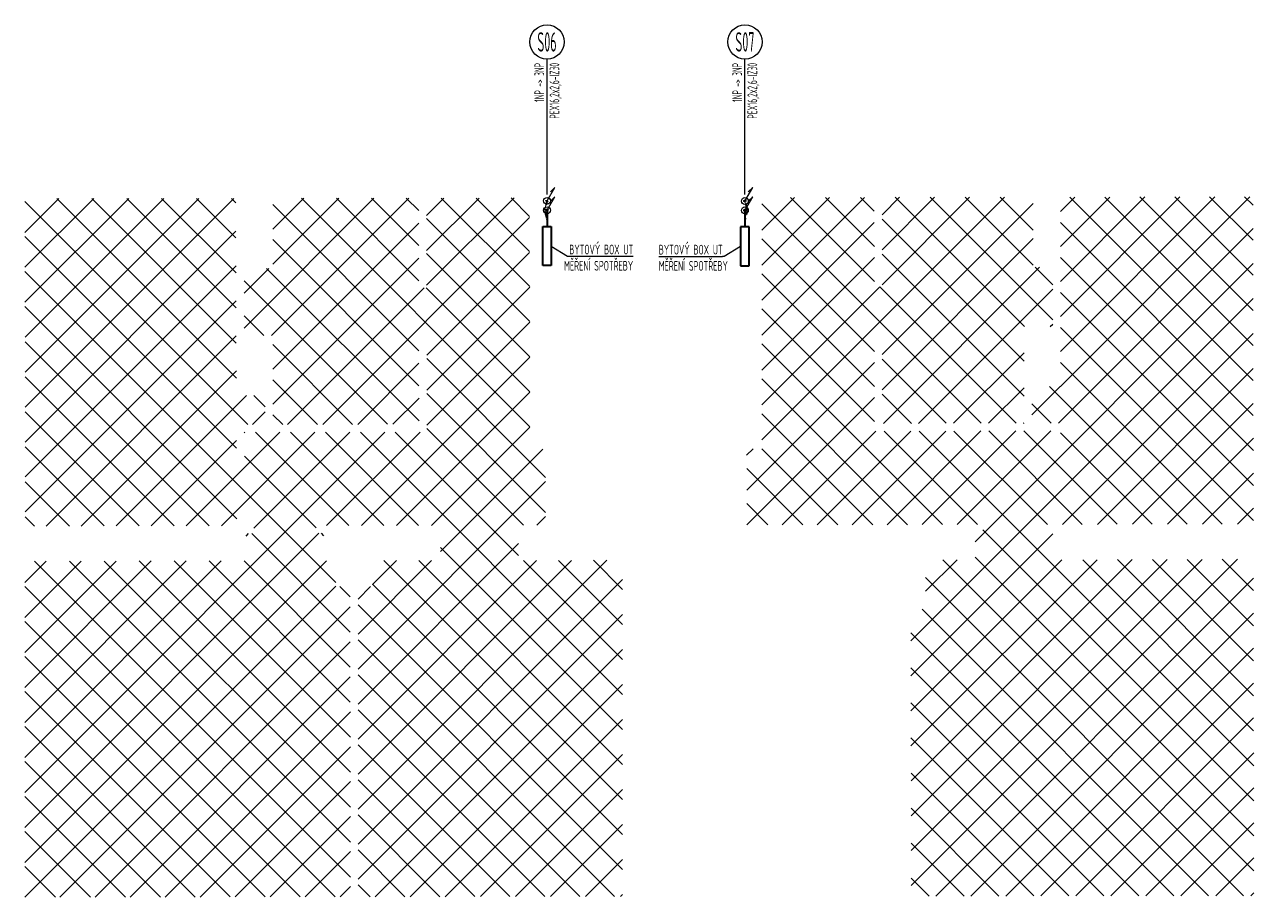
# Model space of a CAD drawing. Header units: millimetres. Extents: x 60394 to 199354, y 20895 to 166073.
# Tile 179 of 256: x 106666 to 122561, y 40215 to 51408. Entities that reach past the tile are written whole.
import ezdxf
from ezdxf.enums import TextEntityAlignment as Align

# ---------------------------------------------------------------- set-up
doc = ezdxf.new("R2010")
doc.units = ezdxf.units.MM
doc.linetypes.add('ČÁRKOVANÁ', pattern=[0.75, 0.5, -0.25])
for name, color, linetype, lineweight in [('JS_VYT_POPIS - OBECNĚ', 7, 'Continuous', 5), ('UT_IZOLACE - TEPELNÁ', 6, 'IZOLACE TEPELNA', 5), ('UT_KOTY - DIMENZE', 7, 'Continuous', 5), ('UT_POTRUBI - PŘÍVOD', 1, 'Continuous', 35), ('UT_POTRUBI - ZPÁTEČKA', 5, 'Continuous', 35), ('VZT_50 POPIS - OBECNE', 7, 'Continuous', 5), ('VZT_KOTY - DIMENZE', 7, 'Continuous', 5)]:
    doc.layers.add(name, color=color, linetype=linetype, lineweight=lineweight)
doc.styles.add('ISOCP 2.5', font='isocp.shx', dxfattribs={"width": 0.6, "height": 2.5})
doc.styles.get("Standard").update_dxf_attribs({"font": 'arial.ttf'})
doc.styles.add('VZT_POPIS', font='isocp.shx', dxfattribs={"width": 0.6, "height": 125})
doc.linetypes.add('IZOLACE TEPELNA', pattern='A,12.7,-1.5,["T",Standard,S=2.54,R=0,X=0,Y=-1.27],-3', length=17.2)

msp = doc.modelspace()

# ---------------------------------------------------------------- linework, layer by layer
at = {"layer": 'JS_VYT_POPIS - OBECNĚ'}
for p, q in [((113369, 49231), (113369, 50968)), ((115909, 49231), (115909, 50968))]:
    msp.add_line(p, q, dxfattribs=at)
for centre in [(113369, 51188), (115909, 51188)]:
    msp.add_circle(centre, 220, dxfattribs=at)
at = {"layer": 'UT_IZOLACE - TEPELNÁ', "ltscale": 10}
for centre in [(113369, 49149), (115908, 49146), (113369, 49029), (115908, 49026)]:
    msp.add_circle(centre, 44, dxfattribs=at)
at = {"layer": 'UT_POTRUBI - PŘÍVOD', "linetype": 'Continuous'}
for p, q in [((113369, 49019), (113369, 48818)), ((115908, 49016), (115909, 48815)), ((113314, 48318), (113314, 48818)), ((113314, 48818), (113424, 48818)), ((113424, 48818), (113424, 48318)), ((115854, 48815), (115854, 48315)), ((115964, 48815), (115854, 48815)), ((115964, 48315), (115964, 48815)), ((113424, 48318), (113314, 48318)), ((115854, 48315), (115964, 48315))]:
    msp.add_line(p, q, dxfattribs=at)
for centre in [(113369, 49029), (115908, 49026)]:
    msp.add_circle(centre, 10, dxfattribs=at)
at = {"layer": 'UT_POTRUBI - ZPÁTEČKA', "linetype": 'ČÁRKOVANÁ', "ltscale": 3}
for p, q in [((113367, 49139), (113340, 49040)), ((115911, 49136), (115937, 49038)), ((113340, 49018), (113367, 48916)), ((115937, 49015), (115910, 48914))]:
    msp.add_line(p, q, dxfattribs=at)
for centre in [(113369, 49149), (115908, 49146)]:
    msp.add_circle(centre, 10, dxfattribs=at)
for centre, start, end in [((113383, 49029), 165, 195), ((115895, 49026), 345, 15), ((113325, 48905), 0, 15), ((115953, 48902), 165, 180)]:
    msp.add_arc(centre, 44, start, end, dxfattribs=at)
at = {"layer": 'VZT_50 POPIS - OBECNE'}
for p, q in [((113369, 49149), (113469, 49322)), ((113469, 49322), (113412, 49265)), ((115909, 49146), (116009, 49319)), ((116009, 49319), (115952, 49263)), ((113369, 49029), (113469, 49202)), ((113469, 49202), (113412, 49145)), ((115909, 49026), (116009, 49199)), ((116009, 49199), (115952, 49143))]:
    msp.add_line(p, q, dxfattribs=at)
at = {"layer": 'VZT_50 POPIS - OBECNE', "color": 1, "linetype": 'Continuous'}
for p, q in [((109528, 46279), (106666, 49141)), ((106667, 48744), (107103, 49180)), ((106667, 48296), (107552, 49180)), ((106668, 47847), (108001, 49180)), ((106669, 47399), (108450, 49180)), ((106670, 46951), (108899, 49180)), ((106670, 46503), (109348, 49180)), ((109382, 46874), (107076, 49180)), ((109381, 47325), (107525, 49180)), ((109380, 47775), (107974, 49180)), ((109379, 48225), (108423, 49180)), ((109377, 48675), (108872, 49180)), ((109376, 49125), (109321, 49180)), ((109481, 47517), (111147, 49183)), ((109834, 47421), (111597, 49184)), ((109849, 48784), (110248, 49182)), ((109850, 48335), (110697, 49182)), ((113150, 46249), (110218, 49182)), ((111724, 48124), (110666, 49182)), ((111724, 48574), (111114, 49183)), ((111723, 49024), (111563, 49184)), ((111824, 48065), (112946, 49186)), ((111824, 48962), (112046, 49185)), ((111824, 48513), (112496, 49185)), ((113147, 48049), (112011, 49185)), ((113146, 48499), (112459, 49185)), ((113145, 48949), (112908, 49186)), ((116125, 48324), (116993, 49193)), ((116125, 48773), (116544, 49192)), ((116126, 47876), (117443, 49193)), ((116127, 46081), (119242, 49196)), ((117570, 48116), (116494, 49192)), ((117570, 48565), (116942, 49192)), ((117569, 49015), (117391, 49193)), ((117669, 48970), (117893, 49194)), ((117670, 48522), (118343, 49195)), ((117670, 48073), (118792, 49195)), ((119496, 47537), (117839, 49194)), ((119859, 47622), (118287, 49195)), ((119609, 48322), (118735, 49195)), ((119608, 48771), (119184, 49196)), ((119958, 47218), (121941, 49201)), ((119958, 46769), (122390, 49201)), ((119958, 47667), (121491, 49200)), ((119958, 48116), (121041, 49199)), ((119958, 49014), (120142, 49198)), ((119958, 48565), (120591, 49198)), ((122433, 46845), (120080, 49197)), ((122432, 47295), (120529, 49198)), ((122432, 47744), (120977, 49199)), ((122431, 48194), (121425, 49200)), ((122431, 48643), (121873, 49200)), ((122430, 49093), (122322, 49201)), ((111725, 47225), (109849, 49101)), ((118941, 46296), (116125, 49112)), ((117671, 47176), (119608, 49113)), ((109851, 46989), (111723, 48861)), ((110490, 46281), (113145, 48936)), ((113147, 47599), (111824, 48923)), ((116126, 47427), (117569, 48870)), ((119491, 47093), (117669, 48914)), ((122433, 46395), (119958, 48871)), ((109384, 45974), (106667, 48692)), ((106671, 46054), (109377, 48760)), ((111725, 46776), (109850, 48652)), ((117571, 47217), (116125, 48663)), ((117671, 46726), (119608, 48664)), ((119935, 46297), (122430, 48792)), ((111825, 47167), (113146, 48488)), ((109851, 46541), (111724, 48413)), ((113148, 47149), (111824, 48473)), ((116126, 46978), (117570, 48422)), ((119491, 46643), (117670, 48465)), ((118862, 44775), (122431, 48344)), ((122434, 45946), (119958, 48422)), ((110658, 44252), (106668, 48242)), ((106672, 45606), (109378, 48313)), ((109481, 47966), (109797, 48282)), ((111726, 46327), (109770, 48282)), ((117571, 46768), (116125, 48213)), ((117686, 46293), (119690, 48297)), ((119859, 48072), (119634, 48297)), ((111321, 46282), (109480, 48123)), ((110040, 46280), (111793, 48033)), ((113149, 46699), (111816, 48033)), ((111826, 46719), (113147, 48040)), ((116127, 46530), (117642, 48045)), ((119389, 46296), (117640, 48045)), ((118136, 46294), (119859, 48017)), ((106672, 45158), (109380, 47865)), ((118038, 43502), (122431, 47895)), ((122434, 45496), (119958, 47973)), ((109389, 45071), (106668, 47792)), ((117571, 46318), (116126, 47764)), ((109734, 47421), (109481, 47674)), ((111826, 46270), (113148, 47592)), ((119828, 47537), (119859, 47568)), ((106940, 44977), (109381, 47417)), ((122435, 45047), (119958, 47524)), ((119983, 44997), (122432, 47447)), ((109031, 44980), (106669, 47342)), ((110873, 46281), (109851, 47304)), ((118446, 44995), (116126, 47315)), ((110939, 46281), (111725, 47067)), ((110988, 44983), (113148, 47143)), ((113350, 45600), (111825, 47125)), ((115932, 45437), (117571, 47076)), ((118493, 46295), (117671, 47117)), ((118586, 46295), (119491, 47200)), ((122032, 45001), (119958, 47075)), ((108583, 44979), (106670, 46893)), ((107390, 44977), (109382, 46969)), ((120432, 44998), (122433, 46998)), ((110425, 46281), (109851, 46854)), ((117997, 44994), (116126, 46865)), ((119036, 46296), (119491, 46751)), ((119591, 46402), (119956, 46767)), ((121584, 45000), (119817, 46767)), ((107840, 44978), (109512, 46650)), ((109752, 46505), (109606, 46651)), ((111389, 46282), (111726, 46619)), ((111438, 44984), (113149, 46695)), ((113351, 45151), (111826, 46676)), ((115935, 44991), (117571, 46627)), ((118045, 46294), (117671, 46668)), ((108135, 44979), (106670, 46443)), ((109590, 46279), (109752, 46441)), ((117549, 44994), (116127, 46416)), ((119838, 46297), (119591, 46544)), ((120882, 44999), (122433, 46550)), ((109977, 46280), (109851, 46405)), ((119486, 46297), (119492, 46302)), ((106666, 41559), (111289, 46182)), ((108739, 44980), (109940, 46180)), ((109189, 44980), (110389, 46181)), ((109484, 46173), (109490, 46179)), ((109606, 44948), (110839, 46181)), ((110825, 44983), (109628, 46179)), ((111273, 44984), (110076, 46180)), ((111721, 44984), (110525, 46181)), ((110538, 44982), (111739, 46183)), ((114338, 42816), (110973, 46181)), ((113003, 44600), (111421, 46182)), ((113066, 44986), (111826, 46227)), ((111887, 44985), (113150, 46247)), ((116385, 44992), (117588, 46195)), ((116834, 44992), (118038, 46196)), ((117284, 44993), (118487, 46196)), ((118894, 44996), (117694, 46195)), ((117734, 44994), (118937, 46197)), ((122439, 41900), (118143, 46196)), ((118184, 44995), (119386, 46197)), ((119791, 44997), (118591, 46196)), ((118633, 44995), (119835, 46197)), ((120239, 44998), (119040, 46197)), ((120687, 44999), (119489, 46197)), ((121135, 44999), (119961, 46174)), ((121332, 45000), (122434, 46102)), ((107686, 44978), (106671, 45993)), ((108290, 44979), (109384, 46073)), ((112003, 44651), (113317, 45965)), ((115931, 45885), (116015, 45969)), ((117101, 44993), (116125, 45969)), ((110406, 44952), (109485, 45874)), ((116652, 44992), (115932, 45713)), ((121781, 45000), (122434, 45653)), ((107238, 44977), (106672, 45544)), ((110943, 43142), (113350, 45549)), ((116204, 44991), (115932, 45264)), ((122231, 45001), (122435, 45205)), ((106790, 44976), (106673, 45094)), ((113237, 44987), (113351, 45101)), ((106666, 41110), (110440, 44884)), ((109506, 44848), (109539, 44881)), ((110843, 43617), (109579, 44881)), ((110506, 44852), (110474, 44884)), ((118039, 43054), (119862, 44877)), ((122440, 41450), (118962, 44928)), ((110943, 42693), (113003, 44753)), ((114338, 42367), (112003, 44702)), ((106666, 40661), (110537, 44532)), ((106666, 42457), (108738, 44530)), ((106666, 42008), (109188, 44530)), ((106666, 42906), (108289, 44529)), ((106666, 43355), (107839, 44528)), ((106666, 44253), (106939, 44527)), ((106666, 43804), (107389, 44527)), ((110847, 40470), (106791, 44526)), ((110847, 40920), (107239, 44527)), ((110846, 41369), (107687, 44528)), ((110846, 41819), (108136, 44529)), ((110845, 42268), (108584, 44529)), ((110844, 42718), (109032, 44530)), ((110844, 43167), (109481, 44531)), ((110943, 41346), (114135, 44538)), ((110943, 41795), (113684, 44536)), ((110943, 43591), (111887, 44535)), ((110943, 42244), (113234, 44535)), ((111128, 44225), (111437, 44534)), ((114338, 41469), (111274, 44534)), ((114338, 41918), (111722, 44534)), ((114338, 43265), (113069, 44534)), ((114338, 43714), (113517, 44536)), ((114338, 44163), (113964, 44537)), ((118040, 42157), (120428, 44545)), ((118040, 42605), (119977, 44543)), ((118041, 41260), (121329, 44548)), ((118041, 41709), (120878, 44546)), ((118042, 40363), (122230, 44551)), ((118042, 40812), (121779, 44549)), ((118228, 44141), (118632, 44545)), ((122441, 40551), (118447, 44545)), ((122440, 41001), (118862, 44578)), ((122438, 42349), (120244, 44544)), ((122438, 42799), (120691, 44546)), ((122437, 43248), (121139, 44547)), ((122437, 43698), (121586, 44549)), ((122436, 44148), (122034, 44550)), ((110649, 40220), (106666, 44202)), ((106668, 40215), (110658, 44204)), ((110843, 44067), (110710, 44200)), ((110943, 40897), (114338, 44292)), ((110943, 44040), (111103, 44200)), ((114338, 41020), (111128, 44231)), ((122309, 40234), (118227, 44315)), ((118357, 40229), (122436, 44308)), ((107118, 40215), (110843, 43940)), ((114338, 40571), (110943, 43967)), ((121860, 40234), (118185, 43909)), ((110200, 40219), (106666, 43753)), ((110943, 40448), (114338, 43843)), ((118807, 40230), (122437, 43859)), ((121412, 40233), (118038, 43606)), ((107568, 40216), (110843, 43492)), ((114236, 40224), (110943, 43518)), ((111164, 40220), (114338, 43394)), ((119257, 40230), (122437, 43411)), ((109752, 40218), (106666, 43304)), ((120963, 40232), (118039, 43157)), ((108017, 40216), (110844, 43043)), ((113788, 40223), (110943, 43069)), ((111614, 40221), (114338, 42945)), ((119706, 40231), (122438, 42962)), ((109303, 40218), (106666, 42855)), ((113339, 40223), (110943, 42620)), ((120515, 40232), (118039, 42707)), ((108467, 40217), (110845, 42595)), ((112063, 40221), (114338, 42496)), ((120156, 40231), (122438, 42514)), ((108855, 40217), (106666, 42406)), ((108916, 40217), (110845, 42146)), ((112891, 40222), (110943, 42171)), ((120066, 40231), (118040, 42258)), ((112513, 40222), (114338, 42047)), ((120605, 40232), (122439, 42065)), ((108407, 40217), (106666, 41957)), ((119618, 40231), (118041, 41808)), ((109366, 40218), (110846, 41698)), ((112443, 40222), (110943, 41722)), ((107958, 40216), (106666, 41508)), ((112963, 40222), (114338, 41598)), ((121055, 40233), (122439, 41617)), ((119169, 40230), (118041, 41358)), ((109815, 40218), (110846, 41249)), ((111994, 40221), (110943, 41273)), ((121504, 40233), (122440, 41169)), ((107510, 40216), (106666, 41059)), ((113412, 40223), (114338, 41149)), ((118721, 40230), (118042, 40909)), ((110265, 40219), (110847, 40801)), ((111546, 40221), (110943, 40824)), ((113862, 40224), (114338, 40700)), ((121954, 40234), (122440, 40720)), ((107061, 40215), (106666, 40610)), ((111097, 40220), (110943, 40375)), ((118272, 40229), (118042, 40459)), ((110715, 40220), (110847, 40352)), ((114311, 40224), (114338, 40251)), ((122404, 40234), (122441, 40272))]:
    msp.add_line(p, q, dxfattribs=at)
at = {"layer": 'VZT_KOTY - DIMENZE', "linetype": 'ByBlock'}
for p, q in [((113633, 48437), (113655, 48437)), ((115644, 48435), (115623, 48435))]:
    msp.add_line(p, q, dxfattribs=at)
for points in [[(113424, 48568), (113633, 48437)], [(115854, 48565), (115644, 48435)], [(113655, 48437), (114475, 48437)], [(114803, 48435), (115623, 48435)]]:
    msp.add_lwpolyline(points, dxfattribs=at)

# ---------------------------------------------------------------- texts
at = {"layer": 'JS_VYT_POPIS - OBECNĚ', "style": 'VZT_POPIS', "width": 0.5}
for s, p in [('S06', (113369, 51188)), ('S07', (115909, 51188))]:
    msp.add_text(s, height=250, dxfattribs=at).set_placement(p, align=Align.MIDDLE_CENTER)
for s, p in [('1NP -> 3NP', (113369, 50918)), ('PEX16,2x2,6-IZ30', (113564, 50918)), ('1NP -> 3NP', (115909, 50918)), ('PEX16,2x2,6-IZ30', (116104, 50918))]:
    msp.add_text(s, height=125, rotation=90, dxfattribs=at).set_placement(p, align=Align.BOTTOM_RIGHT)
at = {"layer": 'UT_KOTY - DIMENZE', "insert": (123462, 44246), "char_height": 125, "attachment_point": 3, "style": 'ISOCP 2.5'}
msp.add_mtext('PEX 16,2*2,6', dxfattribs=at)
at = {"layer": 'VZT_KOTY - DIMENZE', "char_height": 125, "style": 'VZT_POPIS'}
for insert, attachment_point in [((114475, 48587), 3), ((114803, 48585), 1)]:
    msp.add_mtext('BYTOVÝ BOX UT\\PMĚŘENÍ SPOTŘEBY', dxfattribs=dict(at, insert=insert, attachment_point=attachment_point))

doc.saveas('drawing.dxf')
